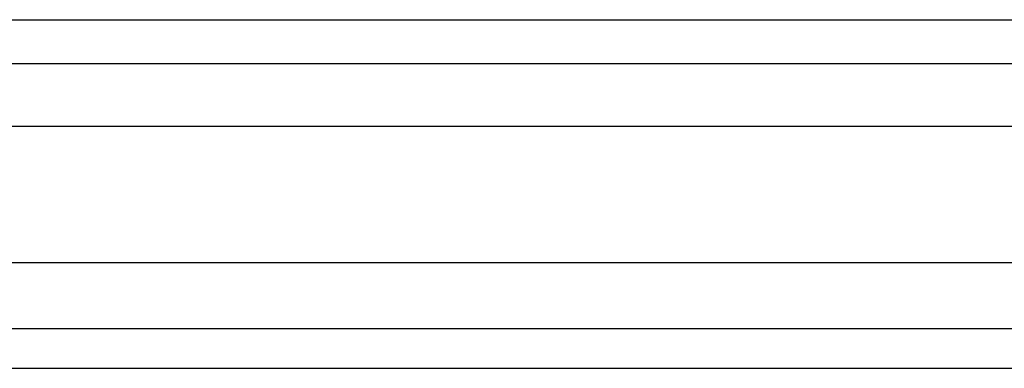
# Model space of a CAD drawing. Extents: x -174 to 702, y -319 to 827.
# Tile 3 of 9: x 94 to 264, y 0 to 60. Entities that reach past the tile are written whole.
import ezdxf

# ---------------------------------------------------------------- set-up
doc = ezdxf.new("R2010")
doc.units = 0
doc.layers.add('AM_0', color=7, linetype='CONTINUOUS')

msp = doc.modelspace()

# ---------------------------------------------------------------- linework, layer by layer
at = {"layer": 'AM_0', "color": 7, "linetype": 'CONTINUOUS'}
for p, q in [((-58, 60), (448, 60)), ((459.24, 52.43), (-69.24, 52.43)), ((460, 41.62), (-70, 41.62)), ((460, 18.16), (-70, 18.16)), ((459.01, 6.81), (-69.01, 6.81)), ((-58, 0), (451.5, 0))]:
    msp.add_line(p, q, dxfattribs=at)

doc.saveas('drawing.dxf')
